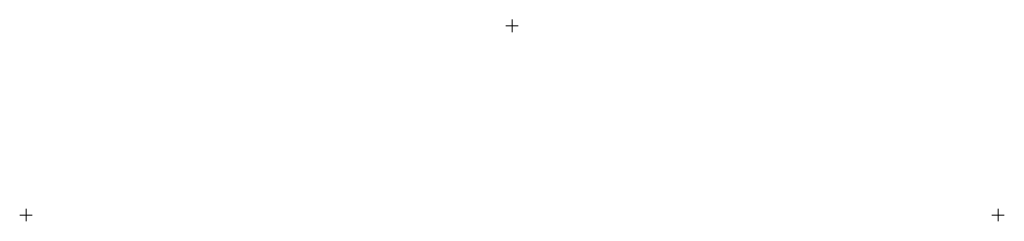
# Model space of a CAD drawing. Header units: millimetres. Extents: x 19 to 1579, y 448 to 768.
import ezdxf

# ---------------------------------------------------------------- set-up
doc = ezdxf.new("R2010")
doc.units = ezdxf.units.MM
doc.layers.add('ref', color=4, linetype='Continuous', lineweight=5)

# ---------------------------------------------------------------- blocks, each defined once
blk = doc.blocks.new('AZ14-770-10-10-d')
at = {"layer": 'ref'}
for p, q in [((780, 300), (760, 300)), ((770, 290), (770, 310)), ((10, 0), (-10, 0)), ((0, -10), (0, 10)), ((1540, -10), (1540, 10)), ((1550, 0), (1530, 0))]:
    blk.add_line(p, q, dxfattribs=at)

msp = doc.modelspace()

# ---------------------------------------------------------------- block references
msp.add_blockref('AZ14-770-10-10-d', (28.7, 457.6))

doc.saveas('drawing.dxf')
